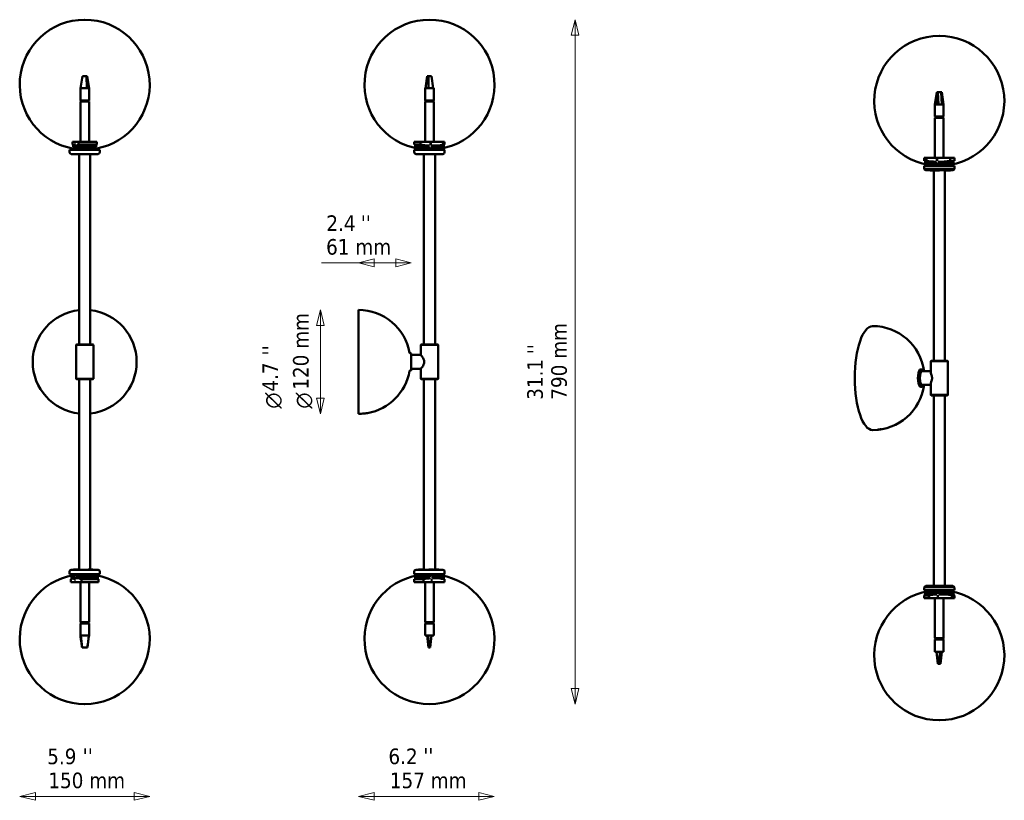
# Model space of a CAD drawing. Header units: millimetres. Extents: x 423 to 1561, y 172 to 1074.
import ezdxf

# ---------------------------------------------------------------- set-up
doc = ezdxf.new("R2010")
doc.units = ezdxf.units.MM
doc.header["$LTSCALE"] = 6
for name, color, linetype, lineweight in [('Symbol (ISO)', 7, 'Continuous', 25), ('Widoczne (ISO)', 7, 'Continuous', 50), ('Widoczne wąskie (ISO)', 7, 'Continuous', 35), ('Wymiar (ISO)', 7, 'Continuous', 25)]:
    doc.layers.add(name, color=color, linetype=linetype, lineweight=lineweight)
doc.styles.add('Styl tekstu27', font='AIGDT___.TTF')
doc.styles.add('Tekst notatki (ISO)', font='tahoma.ttf')

msp = doc.modelspace()

# ---------------------------------------------------------------- linework, layer by layer
at = {"layer": 'Widoczne (ISO)'}
for p, q in [((498.5, 1073.5), (498.3, 1073.5)), ((498.5, 1073.5), (498.3, 1073.5)), ((896.9, 1073.5), (896.6, 1073.5)), ((896.9, 1073.5), (896.6, 1073.5)), ((1485.8, 1054.8), (1485.5, 1054.8)), ((1485.8, 1054.8), (1485.5, 1054.8)), ((495.7, 1008.4), (493.7, 994.4)), ((495.7, 1008.4), (496.5, 1008.4)), ((496.5, 1008.4), (499.6, 1008.4)), ((499.6, 1008.4), (500.4, 1008.4)), ((500.4, 1008.4), (501.3, 1008.4)), ((500.4, 1008.4), (500.9, 994.4)), ((501.3, 1008.4), (503.4, 994.4)), ((894.2, 1008.4), (892.3, 994.4)), ((894.2, 1008.4), (895.4, 1008.4)), ((895.4, 1008.4), (896.1, 1008.4)), ((895.4, 1008.4), (895.4, 994.4)), ((896.1, 1008.4), (898.4, 1008.4)), ((898.4, 1008.4), (899.1, 1008.4)), ((899.1, 1008.4), (901, 994.4)), ((500.9, 994.4), (493.5, 994.4)), ((493.5, 980.4), (493.5, 994.4)), ((503.4, 994.4), (500.9, 994.4)), ((503.5, 994.4), (503.4, 994.4)), ((503.5, 980.4), (503.5, 994.4)), ((892.3, 994.4), (891.6, 994.4)), ((891.6, 980.4), (891.6, 994.4)), ((895.4, 994.4), (892.3, 994.4)), ((901.6, 994.4), (895.4, 994.4)), ((901.6, 980.4), (901.6, 994.4)), ((1482.7, 989.7), (1480.7, 975.7)), ((1482.7, 989.7), (1483.5, 989.7)), ((1483.5, 989.7), (1482.8, 975.7)), ((1483.5, 989.7), (1484.4, 989.7)), ((1484.4, 989.7), (1487.6, 989.7)), ((1487.6, 989.7), (1488.5, 989.7)), ((1488.5, 989.7), (1490.5, 975.7)), ((493.9, 979.4), (493.4, 978.9)), ((503.4, 978.9), (493.4, 978.9)), ((493.4, 978.9), (493.4, 932.6)), ((493.5, 980.4), (503.5, 980.4)), ((493.9, 979.4), (502.9, 979.4)), ((494.3, 980.4), (494.3, 979.4)), ((494.7, 979.4), (494.7, 980.4)), ((497.5, 980.4), (497.5, 979.4)), ((500.4, 979.4), (500.4, 980.4)), ((502.6, 980.4), (502.6, 979.4)), ((502.9, 979.4), (503.4, 978.9)), ((503.4, 978.9), (503.4, 932.6)), ((891.6, 980.4), (901.6, 980.4)), ((892.2, 979.4), (891.7, 978.9)), ((901.7, 978.9), (891.7, 978.9)), ((891.7, 978.9), (891.7, 932.6)), ((892.2, 979.4), (901.2, 979.4)), ((892.6, 980.4), (892.6, 979.4)), ((893, 979.4), (893, 980.4)), ((895.8, 980.4), (895.8, 979.4)), ((898.7, 979.4), (898.7, 980.4)), ((900.9, 980.4), (900.9, 979.4)), ((901.2, 979.4), (901.7, 978.9)), ((901.7, 978.9), (901.7, 932.6)), ((1480.7, 975.7), (1480.6, 975.7)), ((1480.6, 961.7), (1480.6, 975.7)), ((1482.8, 975.7), (1480.7, 975.7)), ((1490.6, 975.7), (1482.8, 975.7)), ((1490.6, 961.7), (1490.6, 975.7)), ((1480.6, 961.7), (1490.6, 961.7)), ((1481.2, 960.7), (1480.7, 960.2)), ((1490.7, 960.2), (1480.7, 960.2)), ((1480.7, 960.2), (1480.7, 913.9)), ((1481.2, 960.7), (1490.2, 960.7)), ((1481.4, 960.7), (1481.4, 961.7)), ((1483.4, 961.7), (1483.4, 960.7)), ((1486.2, 960.7), (1486.2, 961.7)), ((1489.3, 961.7), (1489.3, 960.7)), ((1489.9, 960.7), (1489.9, 961.7)), ((1490.2, 960.7), (1490.7, 960.2)), ((1490.7, 960.2), (1490.7, 913.9)), ((515.9, 923.4), (480.9, 923.4)), ((480.9, 920.4), (480.9, 923.4)), ((481.9, 924.6), (514.9, 924.6)), ((481.9, 924.6), (481.9, 923.4)), ((484.4, 929.4), (484.4, 932.6)), ((484.4, 932.6), (491.1, 932.6)), ((485.2, 926.6), (485.2, 928.9)), ((485.2, 926.6), (486.5, 926.6)), ((485.8, 924.8), (485.8, 926.4)), ((486.8, 930.2), (486.5, 929.9)), ((487.8, 929.9), (486.5, 929.9)), ((486.5, 924.6), (486.5, 929.9)), ((486.8, 930.2), (487.7, 930.2)), ((488.3, 926.6), (491.4, 926.6)), ((489.5, 924.6), (489.5, 926.6)), ((491.1, 932.6), (491.1, 929.4)), ((512.4, 932.6), (491.1, 932.6)), ((512.4, 929.4), (491.1, 929.4)), ((491.4, 926.6), (491.4, 929.1)), ((511.7, 926.6), (491.4, 926.6)), ((493.4, 926.6), (493.4, 924.6)), ((503.1, 924.6), (503.1, 926.6)), ((506.1, 924.6), (506.1, 926.6)), ((511, 924.8), (511, 926.4)), ((511.7, 926.6), (511.7, 929.1)), ((512.4, 929.4), (512.4, 932.6)), ((514.9, 924.6), (514.9, 923.4)), ((515.9, 920.4), (515.9, 923.4)), ((886.2, 932.6), (879.2, 932.6)), ((879.2, 929.4), (879.2, 932.6)), ((886.2, 929.4), (879.2, 929.4)), ((914.2, 923.4), (879.2, 923.4)), ((879.2, 920.4), (879.2, 923.4)), ((880.2, 926.6), (880.2, 929.1)), ((887, 926.6), (880.2, 926.6)), ((880.2, 924.6), (913.2, 924.6)), ((880.2, 924.6), (880.2, 923.4)), ((884.1, 924.8), (884.1, 926.4)), ((885.6, 924.6), (885.6, 926.6)), ((886.2, 929.4), (886.2, 932.6)), ((886.2, 932.6), (912.6, 932.6)), ((887, 926.6), (887, 929.1)), ((887, 926.6), (896.5, 926.6)), ((888.6, 924.6), (888.6, 926.6)), ((891.7, 926.6), (891.7, 924.6)), ((896.4, 924.6), (896.4, 926.6)), ((899.4, 929.9), (896.7, 929.9)), ((897, 930.2), (899, 930.2)), ((899.4, 924.6), (899.4, 928.1)), ((899.4, 926.6), (911.6, 926.6)), ((901.7, 926.6), (901.7, 924.6)), ((903.7, 924.6), (903.7, 926.6)), ((906.7, 924.6), (906.7, 926.6)), ((909.4, 924.8), (909.4, 926.4)), ((911.6, 926.6), (911.6, 929.1)), ((913.2, 926.6), (911.6, 926.6)), ((912.6, 932.6), (912.6, 929.4)), ((914.2, 932.6), (912.6, 932.6)), ((914.2, 929.4), (912.6, 929.4)), ((913.2, 926.6), (913.2, 929.1)), ((913.2, 924.6), (913.2, 923.4)), ((914.2, 929.4), (914.2, 932.6)), ((914.2, 920.4), (914.2, 923.4)), ((513.9, 918.4), (482.9, 918.4)), ((485.3, 918.2), (485.3, 918.4)), ((490.8, 918.2), (485.3, 918.2)), ((490.8, 918.2), (490.8, 918.4)), ((491.9, 918.4), (491.9, 698.4)), ((501.9, 918.2), (501.9, 918.4)), ((507.4, 918.2), (501.9, 918.2)), ((504.9, 918.2), (504.9, 698.4)), ((507.4, 918.2), (507.4, 918.4)), ((912.2, 918.4), (881.2, 918.4)), ((884.4, 918.2), (884.4, 918.4)), ((889.9, 918.2), (884.4, 918.2)), ((889.9, 918.2), (889.9, 918.4)), ((890.2, 918.4), (890.2, 698.4)), ((895.1, 918.2), (895.1, 918.4)), ((900.6, 918.2), (895.1, 918.2)), ((900.6, 918.2), (900.6, 918.4)), ((903.2, 918.4), (903.2, 698.4)), ((908, 918.2), (903.2, 918.2)), ((908, 918.2), (908, 918.4)), ((1471, 913.9), (1468.2, 913.9)), ((1468.2, 910.7), (1468.2, 913.9)), ((1471, 910.7), (1468.2, 910.7)), ((1469.2, 907.9), (1469.2, 910.5)), ((1471, 910.7), (1471, 913.9)), ((1471, 913.9), (1498.1, 913.9)), ((1471.9, 907.9), (1471.9, 910.5)), ((1484.5, 911.2), (1481.7, 911.2)), ((1482.1, 911.5), (1484.1, 911.5)), ((1497.2, 907.9), (1497.2, 910.5)), ((1498.1, 913.9), (1498.1, 910.7)), ((1503.2, 913.9), (1498.1, 913.9)), ((1503.2, 910.7), (1498.1, 910.7)), ((1502.2, 907.9), (1502.2, 910.5)), ((1503.2, 910.7), (1503.2, 913.9)), ((1503.2, 904.7), (1468.2, 904.7)), ((1468.2, 901.7), (1468.2, 904.7)), ((1471.9, 907.9), (1469.2, 907.9)), ((1469.2, 905.9), (1502.2, 905.9)), ((1469.2, 905.9), (1469.2, 904.7)), ((1501.2, 899.7), (1470.2, 899.7)), ((1471.9, 907.9), (1481.7, 907.9)), ((1473, 906.1), (1473, 907.7)), ((1475.3, 899.5), (1475.3, 899.7)), ((1479.2, 899.5), (1475.3, 899.5)), ((1476.6, 905.9), (1476.6, 907.9)), ((1479.2, 899.7), (1479.2, 679.7)), ((1479.6, 905.9), (1479.6, 907.9)), ((1480.4, 899.5), (1480.4, 899.7)), ((1485.9, 899.5), (1480.4, 899.5)), ((1480.7, 907.9), (1480.7, 905.9)), ((1481.7, 905.9), (1481.7, 909.4)), ((1484.6, 907.9), (1497.2, 907.9)), ((1484.7, 905.9), (1484.7, 907.9)), ((1485.9, 899.5), (1485.9, 899.7)), ((1490.7, 907.9), (1490.7, 905.9)), ((1492.2, 899.7), (1492.2, 679.7)), ((1493, 899.5), (1493, 899.7)), ((1498.5, 899.5), (1493, 899.5)), ((1494.2, 905.9), (1494.2, 907.9)), ((1502.2, 907.9), (1497.2, 907.9)), ((1497.2, 905.9), (1497.2, 907.9)), ((1498.3, 906.1), (1498.3, 907.7)), ((1498.5, 899.5), (1498.5, 899.7)), ((1502.2, 905.9), (1502.2, 904.7)), ((1503.2, 901.7), (1503.2, 904.7)), ((814.7, 738.4), (814.7, 618.4)), ((488.9, 698.4), (488.4, 697.9)), ((508.4, 697.9), (488.4, 697.9)), ((488.4, 658.9), (488.4, 697.9)), ((488.9, 698.4), (507.9, 698.4)), ((507.9, 698.4), (508.4, 697.9)), ((508.4, 658.9), (508.4, 697.9)), ((887.2, 698.4), (886.7, 697.9)), ((906.7, 697.9), (886.7, 697.9)), ((886.7, 686.4), (886.7, 697.9)), ((887.2, 698.4), (906.2, 698.4)), ((906.2, 698.4), (906.7, 697.9)), ((906.7, 658.9), (906.7, 697.9)), ((875.2, 688.4), (874.3, 688.4)), ((875.7, 687.9), (875.7, 668.9)), ((875.7, 686.4), (886.7, 686.4)), ((1476.2, 679.7), (1475.7, 679.2)), ((1495.7, 679.2), (1475.7, 679.2)), ((1475.7, 666.9), (1475.7, 679.2)), ((1476.2, 679.7), (1495.2, 679.7)), ((1495.2, 679.7), (1495.7, 679.2)), ((1495.7, 640.2), (1495.7, 679.2)), ((875.2, 668.4), (874.3, 668.4)), ((875.7, 670.4), (886.7, 670.4)), ((886.7, 658.9), (886.7, 670.4)), ((1465.5, 669.7), (1464.6, 669.7)), ((1465.9, 667.7), (1475.7, 667.7)), ((488.4, 658.9), (508.4, 658.9)), ((488.9, 658.4), (488.4, 658.9)), ((507.9, 658.4), (488.9, 658.4)), ((491.9, 438.4), (491.9, 658.4)), ((504.9, 438.6), (504.9, 658.4)), ((507.9, 658.4), (508.4, 658.9)), ((886.7, 658.9), (906.7, 658.9)), ((887.2, 658.4), (886.7, 658.9)), ((906.2, 658.4), (887.2, 658.4)), ((890.2, 438.4), (890.2, 658.4)), ((903.2, 438.4), (903.2, 658.4)), ((906.2, 658.4), (906.7, 658.9)), ((1465.5, 649.7), (1464.6, 649.7)), ((1465.9, 651.7), (1475.7, 651.7)), ((1475.7, 640.2), (1475.7, 652.5)), ((1475.7, 640.2), (1495.7, 640.2)), ((1476.2, 639.7), (1475.7, 640.2)), ((1495.2, 639.7), (1476.2, 639.7)), ((1479.2, 419.7), (1479.2, 639.7)), ((1492.2, 419.7), (1492.2, 639.7)), ((1495.2, 639.7), (1495.7, 640.2)), ((480.9, 436.4), (480.9, 433.4)), ((480.9, 433.4), (515.9, 433.4)), ((481.9, 432.2), (481.9, 433.4)), ((482.9, 438.4), (513.9, 438.4)), ((485.4, 438.6), (490.9, 438.6)), ((485.4, 438.6), (485.4, 438.4)), ((490.9, 438.6), (490.9, 438.4)), ((502.5, 438.6), (508, 438.6)), ((502.5, 438.6), (502.5, 438.4)), ((508, 438.6), (508, 438.4)), ((514.9, 432.2), (514.9, 433.4)), ((515.9, 436.4), (515.9, 433.4)), ((879.2, 436.4), (879.2, 433.4)), ((879.2, 433.4), (914.2, 433.4)), ((880.2, 432.2), (880.2, 433.4)), ((881.2, 438.4), (912.2, 438.4)), ((884.1, 438.6), (889.6, 438.6)), ((884.1, 438.6), (884.1, 438.4)), ((889.6, 438.6), (889.6, 438.4)), ((895.9, 438.6), (901.4, 438.6)), ((895.9, 438.6), (895.9, 438.4)), ((901.4, 438.6), (901.4, 438.4)), ((903.2, 438.6), (907.5, 438.6)), ((907.5, 438.6), (907.5, 438.4)), ((913.2, 432.2), (913.2, 433.4)), ((914.2, 436.4), (914.2, 433.4)), ((514.9, 432.2), (481.9, 432.2)), ((482.4, 424.2), (482.4, 427.4)), ((494.9, 424.2), (482.4, 424.2)), ((483.3, 430.2), (483.3, 427.7)), ((486.6, 430.2), (483.3, 430.2)), ((485.8, 432), (485.8, 430.4)), ((486.6, 432.2), (486.6, 426.9)), ((486.6, 426.9), (487.8, 426.9)), ((486.9, 426.6), (486.6, 426.9)), ((487.6, 426.6), (486.9, 426.6)), ((494.9, 430.2), (488.4, 430.2)), ((489.6, 432.2), (489.6, 430.2)), ((493.4, 430.2), (493.4, 432.2)), ((493.4, 377.9), (493.4, 424.2)), ((494.9, 430.2), (494.9, 427.6)), ((494.9, 430.2), (513.6, 430.2)), ((494.9, 427.4), (514.5, 427.4)), ((494.9, 427.4), (494.9, 424.2)), ((494.9, 424.2), (514.5, 424.2)), ((503.4, 430.2), (503.4, 432.2)), ((503.4, 377.9), (503.4, 424.2)), ((503.8, 432.2), (503.8, 430.2)), ((506.8, 432.2), (506.8, 430.2)), ((511, 432), (511, 430.4)), ((513.6, 430.2), (513.6, 427.6)), ((514.5, 424.2), (514.5, 427.4)), ((879.2, 427.4), (889.7, 427.4)), ((879.2, 427.4), (879.2, 424.2)), ((879.2, 424.2), (889.7, 424.2)), ((913.2, 432.2), (880.2, 432.2)), ((880.2, 430.2), (890.2, 430.2)), ((880.2, 430.2), (880.2, 427.6)), ((884.1, 432), (884.1, 430.4)), ((885.3, 432.2), (885.3, 430.2)), ((888.3, 432.2), (888.3, 430.2)), ((889.7, 424.2), (889.7, 427.4)), ((913.9, 424.2), (889.7, 424.2)), ((890.2, 430.2), (890.2, 427.6)), ((897.6, 430.2), (890.2, 430.2)), ((891.7, 430.2), (891.7, 432.2)), ((891.7, 377.9), (891.7, 424.2)), ((897.2, 432.2), (897.2, 430.2)), ((898.1, 426.9), (900.1, 426.9)), ((899.7, 426.6), (898.4, 426.6)), ((900.2, 432.2), (900.2, 428.7)), ((912.9, 430.2), (900.2, 430.2)), ((901.7, 430.2), (901.7, 432.2)), ((901.7, 377.9), (901.7, 424.2)), ((903.2, 432.2), (903.2, 430.2)), ((906.2, 432.2), (906.2, 430.2)), ((909.4, 432), (909.4, 430.4)), ((912.9, 430.2), (912.9, 427.6)), ((912.9, 430.2), (913.2, 430.2)), ((913.2, 430.2), (913.2, 427.6)), ((913.9, 427.4), (914.2, 427.4)), ((913.9, 427.4), (913.9, 424.2)), ((913.9, 424.2), (914.2, 424.2)), ((914.2, 427.4), (914.2, 424.2)), ((1468.2, 417.7), (1468.2, 414.7)), ((1468.2, 414.7), (1503.2, 414.7)), ((1469.2, 413.5), (1469.2, 414.7)), ((1502.2, 413.5), (1469.2, 413.5)), ((1469.2, 411.5), (1474.4, 411.5)), ((1469.2, 411.5), (1469.2, 409)), ((1470.2, 419.7), (1501.2, 419.7)), ((1473, 413.3), (1473, 411.7)), ((1474.4, 411.5), (1474.4, 409)), ((1482.6, 411.5), (1474.4, 411.5)), ((1474.8, 419.9), (1479.2, 419.9)), ((1474.8, 419.9), (1474.8, 419.7)), ((1476.1, 413.5), (1476.1, 411.5)), ((1479.1, 413.5), (1479.1, 411.5)), ((1480.7, 411.5), (1480.7, 413.5)), ((1481.2, 419.9), (1486.7, 419.9)), ((1481.2, 419.9), (1481.2, 419.7)), ((1482.4, 413.5), (1482.4, 411.5)), ((1485.4, 413.5), (1485.4, 411.5)), ((1499.6, 411.5), (1485.4, 411.5)), ((1486.7, 419.9), (1486.7, 419.7)), ((1490.7, 411.5), (1490.7, 413.5)), ((1492.7, 419.9), (1498.2, 419.9)), ((1492.7, 419.9), (1492.7, 419.7)), ((1494, 413.5), (1494, 411.5)), ((1497, 413.5), (1497, 411.5)), ((1498.2, 419.9), (1498.2, 419.7)), ((1498.3, 413.3), (1498.3, 411.7)), ((1499.6, 411.5), (1499.6, 409)), ((1499.6, 411.5), (1502.2, 411.5)), ((1502.2, 413.5), (1502.2, 414.7)), ((1502.2, 411.5), (1502.2, 409)), ((1503.2, 417.7), (1503.2, 414.7)), ((1468.2, 408.7), (1473.6, 408.7)), ((1468.2, 408.7), (1468.2, 405.5)), ((1468.2, 405.5), (1473.6, 405.5)), ((1473.6, 405.5), (1473.6, 408.7)), ((1500.6, 405.5), (1473.6, 405.5)), ((1480.7, 359.2), (1480.7, 405.5)), ((1482.9, 408.2), (1485.2, 408.2)), ((1484.8, 407.9), (1483.3, 407.9)), ((1490.7, 359.2), (1490.7, 405.5)), ((1500.6, 408.7), (1503.2, 408.7)), ((1500.6, 408.7), (1500.6, 405.5)), ((1500.6, 405.5), (1503.2, 405.5)), ((1503.2, 408.7), (1503.2, 405.5)), ((493.4, 377.9), (503.4, 377.9)), ((493.9, 377.4), (493.4, 377.9)), ((503.4, 376.4), (493.4, 376.4)), ((493.4, 376.4), (493.4, 362.4)), ((502.9, 377.4), (493.9, 377.4)), ((494.2, 376.4), (494.2, 377.4)), ((494.8, 377.4), (494.8, 376.4)), ((497, 376.4), (497, 377.4)), ((500.6, 377.4), (500.6, 376.4)), ((502.4, 376.4), (502.4, 377.4)), ((502.7, 376.4), (502.7, 377.4)), ((502.9, 377.4), (503.4, 377.9)), ((503.4, 376.4), (503.4, 362.4)), ((901.6, 376.4), (891.6, 376.4)), ((891.6, 376.4), (891.6, 362.4)), ((891.7, 377.9), (901.7, 377.9)), ((892.2, 377.4), (891.7, 377.9)), ((901.2, 377.4), (892.2, 377.4)), ((892.5, 376.4), (892.5, 377.4)), ((893.1, 377.4), (893.1, 376.4)), ((895.3, 376.4), (895.3, 377.4)), ((898.9, 377.4), (898.9, 376.4)), ((900.7, 376.4), (900.7, 377.4)), ((901, 376.4), (901, 377.4)), ((901.2, 377.4), (901.7, 377.9)), ((901.6, 376.4), (901.6, 362.4)), ((493.4, 362.4), (494.1, 362.4)), ((495.5, 348.4), (494.1, 362.4)), ((494.1, 362.4), (503.2, 362.4)), ((501.5, 348.4), (503.2, 362.4)), ((503.2, 362.4), (503.4, 362.4)), ((891.6, 362.4), (895.1, 362.4)), ((895.6, 348.4), (894.2, 362.4)), ((895.1, 362.4), (899.1, 362.4)), ((896.2, 348.4), (895.1, 362.4)), ((897.7, 348.4), (899.1, 362.4)), ((899.1, 362.4), (901.6, 362.4)), ((1490.5, 357.7), (1480.5, 357.7)), ((1480.5, 357.7), (1480.5, 343.7)), ((1480.7, 359.2), (1490.7, 359.2)), ((1481.2, 358.7), (1480.7, 359.2)), ((1490.2, 358.7), (1481.2, 358.7)), ((1481.4, 357.7), (1481.4, 358.7)), ((1481.5, 358.7), (1481.5, 357.7)), ((1482.9, 357.7), (1482.9, 358.7)), ((1486.5, 358.7), (1486.5, 357.7)), ((1488.9, 357.7), (1488.9, 358.7)), ((1489.9, 357.7), (1489.9, 358.7)), ((1490.2, 358.7), (1490.7, 359.2)), ((1490.5, 357.7), (1490.5, 343.7)), ((495.4, 348.4), (495.2, 349.8)), ((495.5, 348.4), (495.4, 348.4)), ((496.6, 348.4), (495.5, 348.4)), ((500.4, 348.4), (496.6, 348.4)), ((501.5, 348.4), (500.4, 348.4)), ((895.7, 348.4), (895.6, 348.4)), ((896.1, 348.4), (895.7, 348.4)), ((896.2, 348.4), (896.1, 348.4)), ((897.7, 348.4), (896.2, 348.4)), ((1480.5, 343.7), (1482.5, 343.7)), ((1482.5, 343.7), (1486.3, 343.7)), ((1484.1, 329.7), (1482.5, 343.7)), ((1485.5, 329.7), (1486.3, 343.7)), ((1486.3, 343.7), (1490.5, 343.7)), ((1487, 329.7), (1488.6, 343.7)), ((1485.5, 329.7), (1484.1, 329.7)), ((1485.8, 329.7), (1485.5, 329.7)), ((1486.7, 329.7), (1485.8, 329.7)), ((1487, 329.7), (1486.7, 329.7)), ((498.3, 283.3), (498.5, 283.3)), ((498.3, 283.3), (498.5, 283.3)), ((896.6, 283.3), (896.9, 283.3)), ((896.6, 283.3), (896.9, 283.3)), ((1485.5, 264.6), (1485.8, 264.6)), ((1485.5, 264.6), (1485.8, 264.6))]:
    msp.add_line(p, q, dxfattribs=at)
for centre, radius, start, end in [((498.3, 998.5), 75, 90, 260.2246), ((498.3, 998.5), 75, 89.9154, 90), ((498.5, 998.5), 75, 90, 90.0846), ((498.5, 998.5), 75, 279.7754, 90), ((896.6, 998.5), 75, 90, 260.2246), ((896.6, 998.5), 75, 89.9154, 90), ((896.9, 998.5), 75, 90, 90.0846), ((896.9, 998.5), 75, 279.7754, 90), ((1485.5, 979.8), 75, 90, 260.2246), ((1485.5, 979.8), 75, 89.9154, 90), ((1485.8, 979.8), 75, 90, 90.0846), ((1485.8, 979.8), 75, 279.7754, 90), ((485.6, 926.4), 0.2, 0, 80.0088), ((485.6, 924.8), 0.2, 279.7754, 0), ((511.2, 926.4), 0.2, 116.6172, 180), ((511.2, 924.8), 0.2, 180, 260.2246), ((896.7, 1002.3), 75, 256.5066, 257.291), ((883.9, 926.4), 0.2, 0, 63.3828), ((883.9, 924.8), 0.2, 279.7754, 0), ((909.6, 926.4), 0.2, 116.6172, 180), ((909.6, 924.8), 0.2, 180, 260.2246), ((896.7, 1002.3), 75, 282.709, 283.4934), ((482.9, 920.4), 2, 180, 270), ((513.9, 920.4), 2, 270, 0), ((881.2, 920.4), 2, 180, 270), ((912.2, 920.4), 2, 270, 0), ((1485.7, 983.6), 75, 256.5066, 257.291), ((1485.7, 983.6), 75, 282.709, 283.4934), ((1470.2, 901.7), 2, 180, 270), ((1472.8, 907.7), 0.2, 0, 63.3828), ((1472.8, 906.1), 0.2, 279.7754, 0), ((1498.5, 907.7), 0.2, 116.6172, 180), ((1498.5, 906.1), 0.2, 180, 260.2246), ((1501.2, 901.7), 2, 270, 0), ((498.4, 678.4), 60, 96.2192, 263.7808), ((498.4, 678.4), 60, 276.2192, 83.7808), ((814.7, 678.4), 60, 9.9945, 90), ((1408.6, 659.7), 60, 7.6623, 90), ((874.3, 688.9), 0.5, 189.9945, 270), ((875.2, 687.9), 0.5, 0, 90), ((814.7, 678.4), 60, 280.0787, 350.0055), ((874.3, 667.9), 0.5, 90, 170.0055), ((875.2, 668.9), 0.5, 270, 0), ((1408.6, 659.7), 60, 270, 352.3377), ((814.7, 678.4), 60, 270, 276.2192), ((482.9, 436.4), 2, 90, 180), ((513.9, 436.4), 2, 0, 90), ((881.2, 436.4), 2, 90, 180), ((912.2, 436.4), 2, 0, 90), ((498.3, 358.3), 75, 99.7754, 270), ((485.6, 432), 0.2, 0, 80.2246), ((485.6, 430.4), 0.2, 279.9912, 0), ((498.4, 354.5), 75, 99.0711, 99.5), ((498.5, 358.3), 75, 270, 80.2246), ((511.2, 432), 0.2, 99.7754, 180), ((511.2, 430.4), 0.2, 180, 243.3828), ((896.6, 358.3), 75, 99.7754, 270), ((896.7, 354.5), 75, 102.709, 103.4934), ((883.9, 432), 0.2, 0, 80.2246), ((883.9, 430.4), 0.2, 296.6172, 0), ((896.9, 358.3), 75, 270, 80.2246), ((909.6, 432), 0.2, 99.7754, 180), ((909.6, 430.4), 0.2, 180, 243.3828), ((896.7, 354.5), 75, 76.5066, 77.291), ((1485.5, 339.6), 75, 99.7754, 270), ((1470.2, 417.7), 2, 90, 180), ((1472.8, 413.3), 0.2, 0, 80.2246), ((1472.8, 411.7), 0.2, 296.6172, 0), ((1485.8, 339.6), 75, 270, 80.2246), ((1498.5, 413.3), 0.2, 99.7754, 180), ((1498.5, 411.7), 0.2, 180, 243.3828), ((1501.2, 417.7), 2, 0, 90), ((1485.7, 335.8), 75, 102.709, 103.4934), ((1485.7, 335.8), 75, 76.5066, 77.291), ((498.3, 358.3), 75, 270, 270.0846), ((498.5, 358.3), 75, 269.9154, 270), ((896.6, 358.3), 75, 270, 270.0846), ((896.9, 358.3), 75, 269.9154, 270), ((1485.5, 339.6), 75, 270, 270.0846), ((1485.8, 339.6), 75, 269.9154, 270)]:
    msp.add_arc(centre, radius, start, end, dxfattribs=at)
for centre, major_axis, ratio, start_param, end_param in [((487.8, 1002.3), (0, -74.2), 0.243959, 6.098681, 6.212985), ((487.8, 1002.3), (0, -74.2), 0.243959, 6.282399, 6.46769), ((509.1, 1002.3), (0, -74.2), 0.243959, 0.14528, 0.184504), ((899.4, 1002.3), (0, -74.2), 0.969786, 6.098681, 6.24531), ((899.4, 1002.3), (0, -74.2), 0.969786, 6.282399, 6.46769), ((1484.5, 983.6), (0, -74.2), 0.994739, 6.098681, 6.24531), ((1484.5, 983.6), (0, -74.2), 0.994739, 6.282399, 6.46769), ((1408.6, 659.7), (0, -60), 0.34202, 3.141593, 6.283185), ((1465.9, 659.7), (0, -8), 0.34202, 3.141593, 6.283185), ((488.7, 354.5), (0, 74.2), 0.458616, 0.060275, 0.184504), ((488.7, 354.5), (0, 74.2), 0.458616, 6.098681, 6.308453), ((508.2, 354.5), (0, 74.2), 0.458616, 6.098681, 6.124012), ((901.8, 354.5), (0, 74.2), 0.888635, 0.05662, 0.184504), ((901.8, 354.5), (0, 74.2), 0.888635, 6.098681, 6.308453), ((1487.1, 335.8), (0, 74.2), 0.991899, 0.05662, 0.184504), ((1487.1, 335.8), (0, 74.2), 0.991899, 6.098681, 6.308453)]:
    msp.add_ellipse(centre, major_axis=major_axis, ratio=ratio, start_param=start_param, end_param=end_param, dxfattribs=at)
for points, knots in [([(890.7, 678.4), (890.7, 678.9), (890.7, 679.5), (890.4, 680.5), (890.2, 681), (889.5, 682.5), (889, 683.3), (888, 684.7), (887.6, 685.3), (886.9, 686.2), (886.7, 686.4), (886.7, 686.4)], [2.584119, 2.584119, 2.584119, 2.584119, 2.748178, 2.748178, 2.912237, 2.912237, 3.240354, 3.240354, 3.558267, 3.558267, 3.876179, 3.876179, 3.876179, 3.876179]), ([(886.7, 670.4), (886.7, 670.4), (886.9, 670.6), (887.6, 671.4), (888, 672.1), (889, 673.4), (889.5, 674.3), (890.2, 675.7), (890.4, 676.2), (890.7, 677.3), (890.7, 677.8), (890.7, 678.4)], [1.29206, 1.29206, 1.29206, 1.29206, 1.609972, 1.609972, 1.927884, 1.927884, 2.256002, 2.256002, 2.420061, 2.420061, 2.584119, 2.584119, 2.584119, 2.584119]), ([(1467.8, 667.7), (1467.5, 668.3), (1467.1, 668.9), (1466.3, 669.5), (1465.9, 669.7), (1465.5, 669.7)], [5.6720811, 5.6720811, 5.6720811, 5.6720811, 6.0016981, 6.0016981, 6.2831853, 6.2831853, 6.2831853, 6.2831853]), ([(1477.3, 659.7), (1477.3, 660.2), (1477.2, 660.8), (1477, 661.8), (1476.9, 662.4), (1476.5, 663.8), (1476.2, 664.7), (1475.8, 666), (1475.7, 666.5), (1475.7, 666.9)], [2.5841193, 2.5841193, 2.5841193, 2.5841193, 2.748178, 2.748178, 2.9122367, 2.9122367, 3.2403541, 3.2403541, 3.5272694, 3.5272694, 3.5272694, 3.5272694]), ([(1465.5, 649.7), (1465.8, 649.7), (1466.2, 649.8), (1466.9, 650.3), (1467.2, 650.8), (1467.6, 651.4), (1467.7, 651.6), (1467.8, 651.7)], [3.1415927, 3.1415927, 3.1415927, 3.1415927, 3.3760909, 3.3760909, 3.6778509, 3.6778509, 3.7526968, 3.7526968, 3.7526968, 3.7526968]), ([(1475.7, 652.5), (1475.7, 652.9), (1475.8, 653.4), (1476.2, 654.7), (1476.5, 655.6), (1476.9, 657.1), (1477, 657.6), (1477.2, 658.6), (1477.3, 659.2), (1477.3, 659.7)], [1.6409692, 1.6409692, 1.6409692, 1.6409692, 1.9278844, 1.9278844, 2.2560019, 2.2560019, 2.4200606, 2.4200606, 2.5841193, 2.5841193, 2.5841193, 2.5841193]), ([(821.2, 618.7), (821.2, 618.7), (821.3, 618.7), (821.5, 618.8), (821.7, 618.8), (822, 618.8), (822.2, 618.9), (822.7, 618.9), (823, 619), (823.5, 619.1), (823.8, 619.1), (824.3, 619.2), (824.5, 619.2), (824.8, 619.3), (825, 619.3), (825.2, 619.3), (825.2, 619.3), (825.2, 619.3)], [0, 0, 0, 0, 0.0752973, 0.0752973, 0.1505945, 0.1505945, 0.2267383, 0.2267383, 0.302882, 0.302882, 0.3790315, 0.3790315, 0.4551809, 0.4551809, 0.5304788, 0.5304788, 0.6057766, 0.6057766, 0.6057766, 0.6057766]), ([(1414.7, 600.1), (1414.6, 600.1), (1414.6, 600.1), (1414.6, 600.1), (1414.7, 600.1), (1414.9, 600.2), (1415, 600.2), (1415.4, 600.3), (1415.7, 600.3), (1416.1, 600.4), (1416.4, 600.4), (1416.9, 600.5), (1417.2, 600.5), (1417.7, 600.6), (1417.9, 600.6), (1418.2, 600.6), (1418.4, 600.6), (1418.6, 600.6), (1418.6, 600.6), (1418.6, 600.6), (1418.5, 600.6), (1418.3, 600.5), (1418.1, 600.5), (1417.7, 600.4), (1417.5, 600.4), (1417, 600.3), (1416.8, 600.3), (1416.2, 600.2), (1416, 600.2), (1415.5, 600.1), (1415.3, 600.1), (1414.9, 600.1), (1414.8, 600.1), (1414.7, 600.1)], [0, 0, 0, 0, 0.075297, 0.075297, 0.150595, 0.150595, 0.226738, 0.226738, 0.302882, 0.302882, 0.379031, 0.379031, 0.455181, 0.455181, 0.530479, 0.530479, 0.605777, 0.605777, 0.681074, 0.681074, 0.756372, 0.756372, 0.832522, 0.832522, 0.908671, 0.908671, 0.984815, 0.984815, 1.060959, 1.060959, 1.136256, 1.136256, 1.211553, 1.211553, 1.211553, 1.211553]), ([(495.2, 349.8), (495.2, 350), (495.1, 350.2), (495.1, 350.8), (495, 351.1), (494.8, 352.4), (494.7, 353.3), (494.2, 357), (493.8, 359.7), (493.4, 362.4)], [0, 0, 0, 0, 0.065868, 0.065868, 0.165397, 0.165397, 0.448193, 0.448193, 1.271186, 1.271186, 1.271186, 1.271186]), ([(503.4, 362.4), (503.1, 360.3), (502.8, 358.2), (502.4, 355.1), (502.2, 354), (502, 352.4), (501.9, 351.9), (501.8, 350.9), (501.7, 350.3), (501.7, 349.8)], [0, 0, 0, 0, 0.633557, 0.633557, 0.950587, 0.950587, 1.109609, 1.109609, 1.270761, 1.270761, 1.270761, 1.270761])]:
    msp.add_open_spline(points, degree=3, knots=knots, dxfattribs=at)
at = {"layer": 'Widoczne wąskie (ISO)'}
for p, q in [((1484.4, 989.7), (1485.1, 975.7)), ((1487.6, 989.7), (1488.3, 975.7)), ((1468.2, 901.7), (1503.2, 901.7)), ((1498.3, 907.7), (1473, 907.7)), ((1498.3, 906.1), (1473, 906.1)), ((1491.8, 907.9), (1477.3, 907.9)), ((1480.7, 907.7), (1479.6, 907.7)), ((1480.7, 906.1), (1479.6, 906.1)), ((1494.2, 907.7), (1490.7, 907.7)), ((1494.2, 906.1), (1490.7, 906.1)), ((1503.2, 417.7), (1468.2, 417.7)), ((1473, 413.3), (1498.3, 413.3)), ((1473, 411.7), (1498.3, 411.7)), ((1479.1, 413.3), (1480.7, 413.3)), ((1479.1, 411.7), (1480.7, 411.7)), ((1479.8, 411.5), (1494.2, 411.5)), ((1490.7, 413.3), (1494, 413.3)), ((1490.7, 411.7), (1494, 411.7)), ((1485.8, 329.7), (1487, 343.7)), ((1486.7, 329.7), (1487.9, 343.7))]:
    msp.add_line(p, q, dxfattribs=at)
for centre, major_axis, start_param, end_param in [((1464.1, 659.7), (0, 10.4), 6.000527, 9.707436), ((1464.6, 659.7), (0, -10), 3.141593, 6.283185), ((1465.5, 659.7), (0, 10), 0, 3.141593), ((1465.9, 659.7), (0, -9.5), 2.571971, 6.852807)]:
    msp.add_ellipse(centre, major_axis=major_axis, ratio=0.34202, start_param=start_param, end_param=end_param, dxfattribs=at)
at = {"layer": 'Wymiar (ISO)', "lineweight": 18}
for p, q in [((1064.9, 1073.5), (1060.4, 1055.5)), ((1064.9, 1055.5), (1064.9, 1073.5)), ((1069.4, 1055.5), (1064.9, 1073.5)), ((1060.4, 1055.5), (1069.4, 1055.5)), ((1064.9, 301.3), (1064.9, 1055.5)), ((832.7, 797.2), (814.7, 792.7)), ((832.7, 788.2), (832.7, 797.2)), ((875.7, 792.7), (857.7, 797.2)), ((857.7, 797.2), (857.7, 788.2)), ((771.8, 792.7), (814.7, 792.7)), ((832.7, 792.7), (814.7, 792.7)), ((814.7, 792.7), (832.7, 788.2)), ((857.7, 792.7), (832.7, 792.7)), ((857.7, 792.7), (875.7, 792.7)), ((857.7, 788.2), (875.7, 792.7)), ((770.7, 738.4), (766.2, 720.4)), ((770.7, 720.4), (770.7, 738.4)), ((775.2, 720.4), (770.7, 738.4)), ((766.2, 720.4), (775.2, 720.4)), ((770.7, 636.4), (770.7, 720.4)), ((766.2, 636.4), (770.7, 618.4)), ((775.2, 636.4), (766.2, 636.4)), ((770.7, 636.4), (770.7, 618.4)), ((770.7, 618.4), (775.2, 636.4)), ((1060.4, 301.3), (1064.9, 283.3)), ((1069.4, 301.3), (1060.4, 301.3)), ((1064.9, 301.3), (1064.9, 283.3)), ((1064.9, 283.3), (1069.4, 301.3)), ((441.6, 181.2), (423.6, 176.7)), ((441.6, 176.7), (423.6, 176.7)), ((423.6, 176.7), (441.6, 172.2)), ((441.6, 172.2), (441.6, 181.2)), ((555.5, 176.7), (441.6, 176.7)), ((573.5, 176.7), (555.5, 181.2)), ((555.5, 181.2), (555.5, 172.2)), ((555.5, 176.7), (573.5, 176.7)), ((555.5, 172.2), (573.5, 176.7)), ((832.7, 181.2), (814.7, 176.7)), ((832.7, 176.7), (814.7, 176.7)), ((814.7, 176.7), (832.7, 172.2)), ((832.7, 172.2), (832.7, 181.2)), ((832.7, 176.7), (953.6, 176.7)), ((971.6, 176.7), (953.6, 181.2)), ((953.6, 181.2), (953.6, 172.2)), ((953.6, 176.7), (971.6, 176.7)), ((953.6, 172.2), (971.6, 176.7))]:
    msp.add_line(p, q, dxfattribs=at)
at = {"layer": 'Wymiar (ISO)', "lineweight": 18, "flags": 128}
for points in [[(1069.4, 1055.5), (1064.9, 1073.5), (1060.4, 1055.5), (1069.4, 1055.5)], [(832.7, 797.2), (814.7, 792.7), (832.7, 788.2), (832.7, 797.2)], [(857.7, 788.2), (875.7, 792.7), (857.7, 797.2), (857.7, 788.2)], [(775.2, 720.4), (770.7, 738.4), (766.2, 720.4), (775.2, 720.4)], [(766.2, 636.4), (770.7, 618.4), (775.2, 636.4), (766.2, 636.4)], [(1060.4, 301.3), (1064.9, 283.3), (1069.4, 301.3), (1060.4, 301.3)], [(441.6, 181.2), (423.6, 176.7), (441.6, 172.2), (441.6, 181.2)], [(555.5, 172.2), (573.5, 176.7), (555.5, 181.2), (555.5, 172.2)], [(832.7, 181.2), (814.7, 176.7), (832.7, 172.2), (832.7, 181.2)], [(953.6, 172.2), (971.6, 176.7), (953.6, 181.2), (953.6, 172.2)]]:
    msp.add_lwpolyline(points, dxfattribs=at)
at = {"layer": 'Wymiar (ISO)'}
for points in [[(1069.4, 1055.5), (1064.9, 1073.5), (1060.4, 1055.5), (1069.4, 1055.5)], [(832.7, 797.2), (814.7, 792.7), (832.7, 788.2), (832.7, 797.2)], [(857.7, 788.2), (875.7, 792.7), (857.7, 797.2), (857.7, 788.2)], [(775.2, 720.4), (770.7, 738.4), (766.2, 720.4), (775.2, 720.4)], [(766.2, 636.4), (770.7, 618.4), (775.2, 636.4), (766.2, 636.4)], [(1060.4, 301.3), (1064.9, 283.3), (1069.4, 301.3), (1060.4, 301.3)], [(441.6, 181.2), (423.6, 176.7), (441.6, 172.2), (441.6, 181.2)], [(555.5, 172.2), (573.5, 176.7), (555.5, 181.2), (555.5, 172.2)], [(832.7, 181.2), (814.7, 176.7), (832.7, 172.2), (832.7, 181.2)], [(953.6, 172.2), (971.6, 176.7), (953.6, 181.2), (953.6, 172.2)]]:
    msp.add_solid(points, dxfattribs=at)

# ---------------------------------------------------------------- texts
at = {"layer": 'Symbol (ISO)', "char_height": 18, "attachment_point": 1, "style": 'Tekst notatki (ISO)'}
for insert in [(817.3, 847.7), (496.1, 232.3), (889.6, 232.5)]:
    msp.add_mtext("\\fTahoma|b0|i0;''", dxfattribs=dict(at, insert=insert))
at = {"layer": 'Symbol (ISO)', "char_height": 18, "attachment_point": 1, "rotation": 90, "style": 'Tekst notatki (ISO)'}
for insert in [(703.8, 685.8), (1009.9, 687.2)]:
    msp.add_mtext("\\fTahoma|b0|i0;''", dxfattribs=dict(at, insert=insert))
at = {"layer": 'Wymiar (ISO)', "char_height": 18, "attachment_point": 7, "style": 'Tekst notatki (ISO)'}
for s, insert in [('2.4', (777.6, 829.6)), ('61 mm', (777.3, 801.9)), ('5.9', (455.1, 213.5)), ('6.2', (849.3, 213.6)), ('150 mm', (456.4, 185.8)), ('157 mm', (850.9, 185.8))]:
    msp.add_mtext(s, dxfattribs=dict(at, insert=insert))
at = {"layer": 'Wymiar (ISO)', "char_height": 18, "attachment_point": 7, "rotation": 90}
for s, insert, style in [('120 mm', (757.4, 646.2), 'Tekst notatki (ISO)'), ('790 mm', (1055.7, 634.7), 'Tekst notatki (ISO)'), ('4.7', (721.7, 644), 'Tekst notatki (ISO)'), ('31.1', (1028, 634.6), 'Tekst notatki (ISO)'), ('\\fAIGDT|b0|i0|p0;n', (726.2, 624.4), 'Styl tekstu27'), ('\\fAIGDT|b0|i0|p0;n', (761.6, 624.4), 'Styl tekstu27')]:
    msp.add_mtext(s, dxfattribs=dict(at, insert=insert, style=style))

doc.saveas('drawing.dxf')
